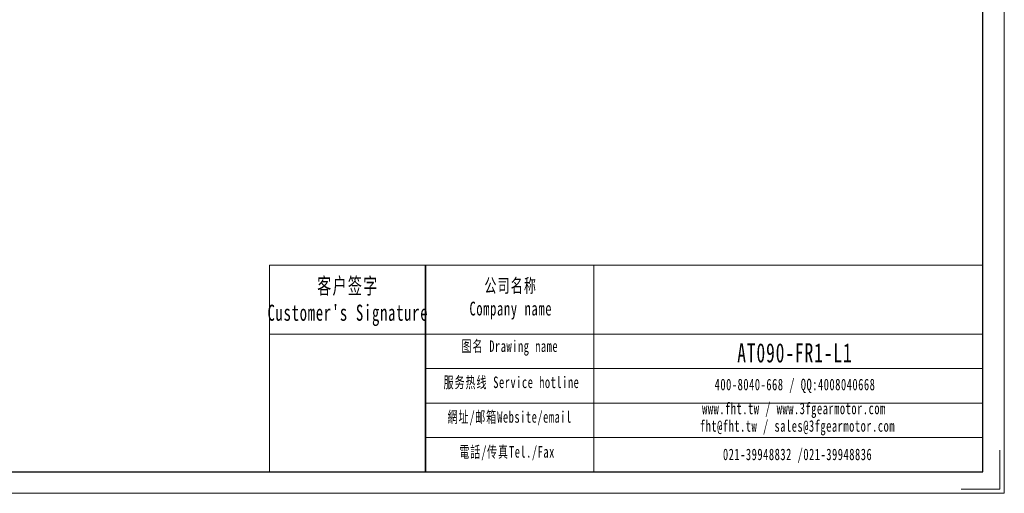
# Model space of a CAD drawing. Header units: millimetres. Extents: x -41 to 770, y -46 to 528.
# Tile 2 of 3: x 329 to 770, y -46 to 166. Entities that reach past the tile are written whole.
import ezdxf

# ---------------------------------------------------------------- set-up
doc = ezdxf.new("R2010")
doc.units = ezdxf.units.MM
doc.layers.get('0').update_dxf_attribs({"lineweight": 35})
for name, color, linetype, lineweight in [('7标注层', 4, 'Continuous', 18), ('SLD-0', 7, 'Continuous', 18), ('图框_外框线', 7, 'Continuous', 18)]:
    doc.layers.add(name, color=color, linetype=linetype, lineweight=lineweight)
doc.styles.add('标准', font='txt', dxfattribs={"width": 0.667})

msp = doc.modelspace()

# ---------------------------------------------------------------- linework, layer by layer
msp.add_line((510.7568, 56.0465), (510.7568, -36.7307))
at = {"layer": '7标注层', "color": 0}
msp.add_line((440.7709, 56.0465), (440.7709, -36.7148), dxfattribs=at)
at = {"layer": '图框_外框线'}
for p, q in [((440.7709, 56.0465), (510.7568, 56.0465)), ((510.7568, 56.0465), (510.7568, -36.7148)), ((510.7568, 56.0465), (760.6266, 56.0465)), ((586.1619, 56.0465), (586.1619, -36.7148)), ((440.7709, 25.092), (510.7568, 25.092)), ((510.7568, 25.092), (760.6266, 25.092)), ((510.7568, 9.6147), (760.6266, 9.6147)), ((510.7568, -5.8625), (760.6266, -5.8625)), ((510.7568, -21.3398), (760.6266, -21.3398))]:
    msp.add_line(p, q, dxfattribs=at)
at = {"layer": '图框_外框线', "color": 3}
msp.add_lwpolyline([(-41.3695, -46.3774), (770.2892, -46.3774), (770.2892, 527.5812), (-41.3695, 527.5812)], close=True, dxfattribs=at)
at = {"layer": '图框_外框线', "color": 3, "lineweight": 25}
msp.add_lwpolyline([(6.9435, -36.7148), (760.6266, -36.7148), (760.6266, 517.9186), (6.9435, 517.9186)], close=True, dxfattribs=at)
at = {"layer": '图框_外框线', "color": 3}
msp.add_lwpolyline([(768.3567, -27.0522), (768.3567, -44.4449), (750.964, -44.4449)], dxfattribs=at)

# ---------------------------------------------------------------- texts
at = {"layer": 'SLD-0', "color": 1, "attachment_point": 2, "style": '标准'}
for s, insert, char_height, width in [("\\T1.1;客户签字\\PCustomer's Signature", (475.8845, 50.3198), 7.222724, 89.851429), ('\\T1.1;公司名称\\PCompany name', (548.9376, 49.9364), 6.190906, 80.152904), ('\\T1.1;图名 Drawing name', (548.5144, 22.239), 5.159088, 65.977954), ('\\T1.1;\\pxt5.83333;{\\H1.3956x;\\C256;AT090-FR1-L1}', (676.3734, 20.9932), 6.190906, 52.563228), ('\\T1.1;服务热线 Service hotline', (549.246, 6.0163), 5.159088, 73.505779), ('\\T1.1;400-8040-668 / QQ:4008040668', (676.4195, 5.0306), 5.159088, 150.208971), ('\\T1.1;網址/邮箱Website/email', (548.4427, -9.5272), 5.159088, 76.512597), ('\\T1.1;www.fht.tw / www.3fgearmotor.com ', (675.9438, -5.7151), 5.159088, 150.378065), ('\\T1.1;\\pxt12;fht@fht.tw / sales@3fgearmotor.com ', (677.5161, -13.5711), 5.159088, 150.378065), ('\\T1.1;電話/传真Tel./Fax', (547.2868, -25.1919), 5.159088, 77.432819), ('\\T1.1;021-39948832 /021-39948836 ', (677.57, -26.3199), 5.159088, 114.825028)]:
    msp.add_mtext(s, dxfattribs=dict(at, insert=insert, char_height=char_height, width=width))

doc.saveas('drawing.dxf')
